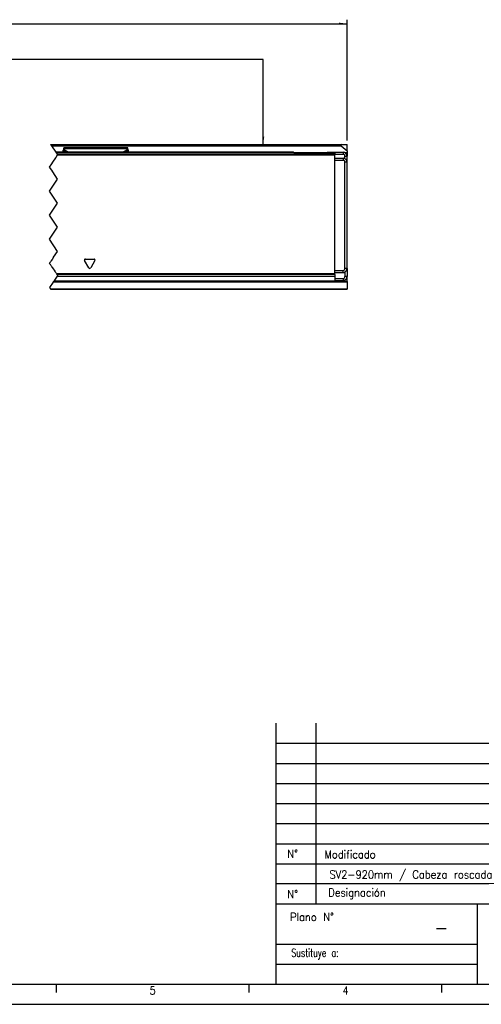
# Model space of a CAD drawing. Header units: millimetres. Extents: x -746 to 1306, y -530 to 1000.
# Tile 14 of 50: x -159 to -45, y -92 to 153. Entities that reach past the tile are written whole.
import ezdxf

# ---------------------------------------------------------------- set-up
doc = ezdxf.new("R2010")
doc.units = ezdxf.units.MM
doc.linetypes.add('DOT_CENTER', pattern=[14, 12, -1, 0, -1])
doc.layers.add('1', color=7, linetype='Continuous')
doc.styles.add('CONVERTER_12', font='txt.shx', dxfattribs={"width": 0.9})
doc.styles.add('CONVERTER_13', font='txt.shx', dxfattribs={"width": 0.72})
doc.dimstyles.new('ME10_DIM_27', dxfattribs={"dimtxt": 2, "dimasz": 2, "dimexe": 1, "dimexo": 1, "dimgap": 1, "dimtad": 1, "dimdsep": 46, "dimtxsty": 'CONVERTER_12', "dimsah": 1, "dimcen": 0.09, "dimclrd": 2, "dimclre": 2, "dimclrt": 2, "dimadec": 0, "dimazin": 0, "dimtol": 1, "dimtp": 0.4, "dimtm": 0.4, "dimtfac": 0.75, "dimtdec": 0, "dimtix": 1, "dimtmove": 0, "dimatfit": 3, "dimfxl": 1, "dimtolj": 1, "dimtzin": 0, "dimarcsym": 0})
doc.dimstyles.get("Standard").update_dxf_attribs({"dimtxt": 0.18, "dimasz": 0.18, "dimexe": 0.18, "dimexo": 0.0625, "dimgap": 0.09, "dimtad": 0, "dimtih": 1, "dimtoh": 1, "dimdec": 4, "dimzin": 0, "dimdsep": 46, "dimtxsty": 'Standard', "dimcen": 0.09, "dimadec": 0, "dimazin": 0, "dimtfac": 1, "dimtdec": 4, "dimtofl": 0, "dimtmove": 0, "dimatfit": 3, "dimfxl": 1, "dimtolj": 1, "dimtzin": 0, "dimarcsym": 0})

# ---------------------------------------------------------------- blocks, each defined once
blk = doc.blocks.new('SOPORTE_SV2-T__19', base_point=(-582.95, 85.75))
at = {"color": 7, "linetype": 'Continuous'}
for p, q in [((-151.69, 121.85), (-79.25, 121.85)), ((-148.56, 120.42), (-148.45, 120.63)), ((-148.55, 119.95), (-148.56, 120.42)), ((-132.45, 121.02), (-148.45, 121.02)), ((-148.45, 120.8), (-148.45, 121.02)), ((-148.45, 120.63), (-148.45, 120.8)), ((-132.45, 120.8), (-132.45, 121.02)), ((-132.45, 120.63), (-132.45, 120.8)), ((-132.34, 120.42), (-132.45, 120.63)), ((-132.35, 119.95), (-132.34, 120.42)), ((-79.38, 121.49), (-77.95, 120.3)), ((-79.25, 121.85), (-77.95, 121.85)), ((-77.95, 120.3), (-77.95, 121.85)), ((-77.95, 120.3), (-77.95, 119.79)), ((-91.12, 119.75), (-90.05, 119.75)), ((-90.05, 119.75), (-84.05, 119.75)), ((-84.05, 119.75), (-84.01, 119.75)), ((-84.01, 119.75), (-82.98, 119.75)), ((-77.95, 119.75), (-78.39, 119.75)), ((-77.95, 119.75), (-77.95, 119.79)), ((-77.95, 119.75), (-77.95, 119.55)), ((-77.95, 119.55), (-77.95, 119.25)), ((-77.95, 119.25), (-77.95, 118.92)), ((-77.95, 118.75), (-77.95, 118.92)), ((-77.95, 92.45), (-77.95, 115.05)), ((-77.95, 90.99), (-77.95, 92.25)), ((-77.95, 90.99), (-77.95, 88.99)), ((-77.95, 87.75), (-77.95, 88.99)), ((-150.96, 87.75), (-92.95, 87.75)), ((-92.95, 87.75), (-80.95, 87.75)), ((-80.95, 87.75), (-79.95, 87.75)), ((-79.95, 87.75), (-79.95, 87.97)), ((-77.95, 87.75), (-79.95, 87.75)), ((-77.95, 87.75), (-77.95, 87.55)), ((-77.95, 87.55), (-77.95, 85.95)), ((-77.95, 85.75), (-77.95, 85.95)), ((-77.95, 85.75), (-151.63, 85.75))]:
    blk.add_line(p, q, dxfattribs=at)
at = {"color": 2, "linetype": 'DOT_CENTER'}
for p, q in [((-151.69, 121.85), (-151.46, 121.49)), ((-151.46, 121.49), (-150.43, 119.95)), ((-151.16, 117.45), (-150.44, 118.54)), ((-150.44, 118.54), (-150.3, 118.74)), ((-150.43, 119.95), (-150.32, 119.79)), ((-151.96, 116.25), (-151.43, 117.05)), ((-151.43, 115.45), (-151.96, 116.25)), ((-151.96, 110.25), (-149.96, 113.25)), ((-149.96, 113.25), (-151.16, 115.05)), ((-149.96, 107.25), (-151.96, 110.25)), ((-151.96, 104.25), (-149.96, 107.25)), ((-149.96, 101.25), (-151.96, 104.25)), ((-151.96, 98.25), (-149.96, 101.25)), ((-149.96, 95.25), (-151.96, 98.25)), ((-151.32, 93.22), (-151.61, 92.78)), ((-150.94, 93.79), (-151.32, 93.22)), ((-150.94, 93.79), (-149.96, 95.25)), ((-151.83, 92.45), (-151.79, 92.51)), ((-151.83, 92.05), (-151.81, 92.02)), ((-151.79, 91.99), (-151.81, 92.02)), ((-151.79, 92.51), (-151.77, 92.54)), ((-151.75, 91.93), (-151.79, 91.99)), ((-151.77, 92.54), (-151.74, 92.58)), ((-151.67, 91.82), (-151.75, 91.93)), ((-151.74, 92.59), (-151.71, 92.62)), ((-151.74, 92.58), (-151.74, 92.59)), ((-151.71, 92.62), (-151.7, 92.65)), ((-151.7, 92.65), (-151.61, 92.78)), ((-151.53, 91.61), (-151.67, 91.82)), ((-151.43, 91.45), (-151.53, 91.61)), ((-151.43, 91.45), (-151.34, 91.31)), ((-151.31, 91.27), (-151.34, 91.31)), ((-151.26, 91.19), (-151.31, 91.27)), ((-151.22, 91.14), (-151.26, 91.19)), ((-151.22, 91.14), (-150.67, 90.32)), ((-150.22, 88.86), (-150.73, 88.09)), ((-150.67, 90.32), (-150.62, 90.23)), ((-150.62, 90.23), (-150.43, 89.96)), ((-150.33, 89.8), (-150.43, 89.96)), ((-150.33, 89.8), (-150.23, 89.65)), ((-150.23, 89.65), (-150.22, 89.64)), ((-150.22, 89.64), (-150.11, 89.48)), ((-150.1, 89.04), (-150.22, 88.86)), ((-150.11, 89.48), (-150.1, 89.46)), ((-150.1, 89.46), (-150.02, 89.34)), ((-150.09, 89.06), (-150.1, 89.04)), ((-150.01, 89.18), (-150.09, 89.06)), ((-150.02, 89.34), (-149.96, 89.25)), ((-150, 89.19), (-150.01, 89.18)), ((-149.96, 89.25), (-150, 89.19)), ((-151.1, 87.55), (-151.96, 86.25)), ((-151.96, 86.25), (-151.76, 85.95)), ((-151.76, 85.95), (-151.63, 85.75)), ((-151.1, 87.55), (-150.96, 87.75)), ((-150.88, 87.87), (-150.96, 87.75)), ((-150.83, 87.95), (-150.88, 87.87)), ((-150.73, 88.09), (-150.83, 87.95))]:
    blk.add_line(p, q, dxfattribs=at)
at = {"color": 3, "linetype": 'Continuous'}
for p, q in [((-151.46, 121.49), (-79.38, 121.49)), ((-148.56, 120.42), (-147.65, 119.95)), ((-132.45, 120.8), (-148.45, 120.8)), ((-148.45, 120.63), (-147.14, 119.95)), ((-132.45, 120.63), (-133.76, 119.95)), ((-132.34, 120.42), (-133.25, 119.95)), ((-92.05, 119.75), (-138.76, 119.75)), ((-91.12, 119.75), (-92.05, 119.75)), ((-82.97, 119.79), (-91.13, 119.79)), ((-82.98, 119.75), (-82.05, 119.75)), ((-82.05, 119.75), (-80.95, 119.75)), ((-77.95, 119.79), (-78.47, 119.79)), ((-77.95, 119.55), (-78.17, 119.55)), ((-78.01, 119.25), (-77.95, 119.25)), ((-151.76, 85.95), (-77.95, 85.95)), ((-77.95, 87.55), (-151.1, 87.55))]:
    blk.add_line(p, q, dxfattribs=at)
at = {"color": 7, "linetype": 'Continuous'}
blk.add_arc((-79.25, 121.65), 0.2, 90, 230, dxfattribs=at)
blk = doc.blocks.new('REGLA_SV2-920-T__20', base_point=(-582.95, 87.75))
at = {"color": 2, "linetype": 'DOT_CENTER'}
for p, q in [((-151.16, 117.45), (-150.44, 118.54)), ((-150.44, 118.54), (-150.3, 118.74)), ((-150.43, 119.95), (-150.32, 119.79)), ((-150.32, 119.79), (-150.3, 119.75)), ((-150.3, 119.75), (-150.1, 119.46)), ((-150.3, 118.74), (-149.96, 119.25)), ((-150.1, 119.46), (-149.96, 119.25)), ((-151.96, 116.25), (-151.43, 117.05)), ((-151.43, 115.45), (-151.96, 116.25)), ((-151.43, 117.05), (-151.16, 117.45)), ((-151.16, 115.05), (-151.43, 115.45)), ((-151.96, 110.25), (-149.96, 113.25)), ((-149.96, 113.25), (-151.16, 115.05)), ((-149.96, 107.25), (-151.96, 110.25)), ((-151.96, 104.25), (-149.96, 107.25)), ((-149.96, 101.25), (-151.96, 104.25)), ((-151.96, 98.25), (-149.96, 101.25)), ((-149.96, 95.25), (-151.96, 98.25)), ((-151.32, 93.22), (-151.61, 92.78)), ((-150.94, 93.79), (-151.32, 93.22)), ((-150.94, 93.79), (-149.96, 95.25)), ((-151.96, 92.25), (-151.88, 92.37)), ((-151.86, 92.09), (-151.96, 92.25)), ((-151.88, 92.37), (-151.85, 92.41)), ((-151.86, 92.09), (-151.83, 92.05)), ((-151.85, 92.41), (-151.83, 92.45)), ((-151.83, 92.45), (-151.79, 92.51)), ((-151.83, 92.05), (-151.81, 92.02)), ((-151.79, 91.99), (-151.81, 92.02)), ((-151.79, 92.51), (-151.77, 92.54)), ((-151.75, 91.93), (-151.79, 91.99)), ((-151.77, 92.54), (-151.74, 92.58)), ((-151.67, 91.82), (-151.75, 91.93)), ((-151.74, 92.59), (-151.71, 92.62)), ((-151.74, 92.58), (-151.74, 92.59)), ((-151.71, 92.62), (-151.7, 92.65)), ((-151.7, 92.65), (-151.61, 92.78)), ((-151.53, 91.61), (-151.67, 91.82)), ((-151.43, 91.45), (-151.53, 91.61)), ((-151.43, 91.45), (-151.34, 91.31)), ((-151.31, 91.27), (-151.34, 91.31)), ((-151.26, 91.19), (-151.31, 91.27)), ((-151.22, 91.14), (-151.26, 91.19)), ((-151.22, 91.14), (-150.67, 90.32)), ((-150.22, 88.86), (-150.73, 88.09)), ((-150.67, 90.32), (-150.62, 90.23)), ((-150.62, 90.23), (-150.43, 89.96)), ((-150.33, 89.8), (-150.43, 89.96)), ((-150.33, 89.8), (-150.23, 89.65)), ((-150.23, 89.65), (-150.22, 89.64)), ((-150.22, 89.64), (-150.11, 89.48)), ((-150.1, 89.04), (-150.22, 88.86)), ((-150.11, 89.48), (-150.1, 89.46)), ((-150.1, 89.46), (-150.02, 89.34)), ((-150.09, 89.06), (-150.1, 89.04)), ((-150.01, 89.18), (-150.09, 89.06)), ((-150.02, 89.34), (-149.96, 89.25)), ((-150, 89.19), (-150.01, 89.18)), ((-149.96, 89.25), (-150, 89.19)), ((-150.88, 87.87), (-150.96, 87.75)), ((-150.83, 87.95), (-150.88, 87.87)), ((-150.73, 88.09), (-150.83, 87.95))]:
    blk.add_line(p, q, dxfattribs=at)
at = {"color": 7, "linetype": 'Continuous'}
for p, q in [((-91.41, 119.95), (-150.43, 119.95)), ((-150.1, 119.46), (-80.95, 119.45)), ((-91.12, 119.75), (-90.05, 119.75)), ((-91.12, 119.75), (-91.12, 119.46)), ((-90.05, 119.75), (-84.05, 119.75)), ((-84.05, 119.75), (-84.01, 119.75)), ((-84.01, 119.75), (-82.98, 119.75)), ((-82.98, 119.75), (-82.98, 119.46)), ((-82.69, 119.95), (-80.95, 119.95)), ((-80.95, 119.95), (-80.95, 119.75)), ((-80.95, 119.75), (-80.95, 119.45)), ((-80.95, 119.45), (-80.95, 119.26)), ((-80.95, 118.45), (-80.95, 119.26)), ((-80.95, 117.95), (-80.95, 118.45)), ((-80.95, 90.45), (-80.95, 117.95)), ((-80.53, 119.95), (-78.93, 119.92)), ((-77.95, 118.75), (-77.95, 118.92)), ((-77.95, 117.42), (-77.95, 118.75)), ((-77.95, 115.05), (-77.95, 117.42)), ((-77.95, 92.45), (-77.95, 115.05)), ((-77.95, 92.25), (-77.95, 92.45)), ((-77.95, 90.99), (-77.95, 92.25)), ((-77.95, 90.99), (-77.95, 88.99)), ((-150.1, 89.04), (-80.95, 89.04)), ((-80.95, 89.96), (-80.95, 90.45)), ((-80.95, 89.65), (-80.95, 89.96)), ((-80.95, 89.48), (-80.95, 89.65)), ((-80.95, 89.48), (-80.95, 89.06)), ((-80.95, 89.06), (-80.95, 89.04)), ((-80.95, 89.04), (-80.95, 88.45)), ((-80.95, 88.45), (-80.95, 87.95)), ((-150.96, 87.75), (-92.95, 87.75)), ((-92.95, 87.75), (-80.95, 87.75)), ((-80.95, 87.95), (-80.95, 87.75))]:
    blk.add_line(p, q, dxfattribs=at)
at = {"color": 3, "linetype": 'Continuous'}
for p, q in [((-138.76, 119.75), (-150.3, 119.75)), ((-149.96, 119.25), (-80.95, 119.26)), ((-92.05, 119.75), (-138.76, 119.75)), ((-91.12, 119.75), (-92.05, 119.75)), ((-90.05, 119.46), (-90.05, 119.75)), ((-84.05, 119.46), (-84.05, 119.75)), ((-82.98, 119.75), (-82.05, 119.75)), ((-82.05, 119.75), (-80.95, 119.75)), ((-78.93, 119.72), (-78.94, 119.42)), ((-78.93, 118.42), (-78.94, 117.92)), ((-78.93, 119.92), (-78.93, 119.72)), ((-78.45, 118.92), (-77.95, 118.92)), ((-77.95, 117.42), (-78.45, 117.42)), ((-143.02, 93.35), (-140.88, 93.35)), ((-142.17, 91.13), (-143.23, 92.98)), ((-140.67, 92.98), (-141.73, 91.13)), ((-77.95, 90.99), (-78.45, 90.99)), ((-80.95, 89.65), (-150.23, 89.65)), ((-80.95, 89.48), (-150.11, 89.48)), ((-150.09, 89.06), (-80.95, 89.06)), ((-78.93, 89.99), (-78.94, 90.49)), ((-78.94, 88.49), (-78.93, 87.99)), ((-77.95, 88.99), (-78.45, 88.99)), ((-150.83, 87.95), (-80.95, 87.95))]:
    blk.add_line(p, q, dxfattribs=at)
at = {"color": 7, "linetype": 'Continuous'}
for centre, radius, start, end in [((-78.95, 118.92), 0.499, 359.9425, 88.4324), ((-78.95, 117.42), 0.5, 359.944, 88.4313), ((-78.95, 118.92), 0.999, 359.9692, 89.0308), ((-78.95, 117.42), 0.999, 59.986, 89.009), ((-78.95, 117.42), 0.999, 359.9788, 60.0162), ((-78.95, 90.99), 0.5, 271.6288, 359.9959), ((-78.95, 90.99), 1, 300.005, 360), ((-78.95, 88.99), 0.499, 271.5681, 0.0572), ((-78.95, 90.99), 1, 271, 300.005), ((-78.95, 88.99), 0.999, 270.9693, 0.0307)]:
    blk.add_arc(centre, radius, start, end, dxfattribs=at)
at = {"color": 3, "linetype": 'Continuous'}
for centre, start, end in [((-143.02, 93.1), 90, 210), ((-140.88, 93.1), 330, 90), ((-141.95, 91.25), 210, 330)]:
    blk.add_arc(centre, 0.25, start, end, dxfattribs=at)
at = {"color": 7, "linetype": 'Continuous'}
for points, knots in [([(-91.12, 119.75), (-91.13, 119.78), (-91.15, 119.85), (-91.23, 119.91), (-91.32, 119.94), (-91.38, 119.95), (-91.41, 119.95)], [0, 0, 0, 0, 0.0950945, 0.2040772, 0.2937684, 0.3846964, 0.3846964, 0.3846964, 0.3846964]), ([(-82.98, 119.75), (-82.97, 119.78), (-82.95, 119.85), (-82.87, 119.91), (-82.78, 119.94), (-82.72, 119.95), (-82.69, 119.95)], [0, 0, 0, 0, 0.0950975, 0.204084, 0.2937718, 0.3846962, 0.3846962, 0.3846962, 0.3846962]), ([(-80.95, 119.45), (-80.78, 119.45), (-80.45, 119.44), (-79.95, 119.43), (-79.44, 119.43), (-79.1, 119.42), (-78.94, 119.42)], [0, 0, 0, 0, 0.500077, 1.000155, 1.508556, 2.014553, 2.014553, 2.014553, 2.014553]), ([(-80.95, 118.45), (-80.78, 118.45), (-80.45, 118.44), (-79.95, 118.43), (-79.44, 118.43), (-79.1, 118.42), (-78.93, 118.42)], [0, 0, 0, 0, 0.500077, 1.000155, 1.508957, 2.01776, 2.01776, 2.01776, 2.01776]), ([(-80.95, 117.95), (-80.78, 117.95), (-80.45, 117.94), (-79.95, 117.93), (-79.44, 117.93), (-79.1, 117.92), (-78.94, 117.92)], [0, 0, 0, 0, 0.500077, 1.000155, 1.508556, 2.014553, 2.014553, 2.014553, 2.014553]), ([(-78.45, 118.28), (-78.45, 118.39), (-78.45, 118.6), (-78.45, 118.81), (-78.45, 118.92)], [0, 0, 0, 0, 0.3170095, 0.6340198, 0.6340198, 0.6340198, 0.6340198]), ([(-78.45, 90.99), (-78.45, 93.19), (-78.45, 97.6), (-78.45, 104.2), (-78.45, 110.81), (-78.45, 115.21), (-78.45, 117.42)], [0, 0, 0, 0, 6.607471, 13.21494, 19.822409, 26.42988, 26.42988, 26.42988, 26.42988]), ([(-80.95, 90.45), (-80.78, 90.46), (-80.45, 90.46), (-79.95, 90.47), (-79.44, 90.48), (-79.1, 90.48), (-78.94, 90.49)], [0, 0, 0, 0, 0.500077, 1.000155, 1.508556, 2.014553, 2.014553, 2.014553, 2.014553]), ([(-80.95, 89.96), (-80.78, 89.96), (-80.45, 89.96), (-79.95, 89.97), (-79.44, 89.98), (-79.1, 89.98), (-78.93, 89.99)], [0, 0, 0, 0, 0.50001, 1.000073, 1.508876, 2.017678, 2.017678, 2.017678, 2.017678]), ([(-80.95, 88.45), (-80.78, 88.46), (-80.45, 88.46), (-79.95, 88.47), (-79.44, 88.48), (-79.1, 88.48), (-78.94, 88.49)], [0, 0, 0, 0, 0.500077, 1.000155, 1.508557, 2.014556, 2.014556, 2.014556, 2.014556]), ([(-78.45, 90.12), (-78.45, 90.1), (-78.45, 90.05), (-78.45, 89.84), (-78.45, 89.49), (-78.45, 89.15), (-78.45, 88.99)], [0, 0, 0, 0, 0.067009, 0.134019, 0.634019, 1.13402, 1.13402, 1.13402, 1.13402]), ([(-80.95, 87.95), (-80.78, 87.96), (-80.45, 87.96), (-79.95, 87.97), (-79.44, 87.98), (-79.1, 87.98), (-78.93, 87.99)], [0, 0, 0, 0, 0.500077, 1.000155, 1.508957, 2.01776, 2.01776, 2.01776, 2.01776])]:
    blk.add_open_spline(points, degree=3, knots=knots, dxfattribs=at)
blk.add_open_spline([(-80.95, 119.95), (-80.88, 119.95), (-80.74, 119.95), (-80.6, 119.95), (-80.53, 119.95)], degree=3, dxfattribs=at)
blk = doc.blocks.new('REGLA_SV2-920-T__21', base_point=(-582.95, 65.65))
for name, p in [('SOPORTE_SV2-T__19', (-582.95, 85.75)), ('REGLA_SV2-920-T__20', (-582.95, 87.75))]:
    blk.add_blockref(name, p)
blk = doc.blocks.new('*D91')
at = {"layer": '1', "color": 2, "linetype": 'Continuous'}
for p, q in [((-582.95, 122.85), (-582.95, 152.94)), ((-77.95, 122.85), (-77.95, 152.94)), ((-582.95, 151.94), (-77.95, 151.94))]:
    blk.add_line(p, q, dxfattribs=at)
at = {"layer": '1', "color": 2}
for points in [[(-580.95, 152.2), (-580.95, 151.67), (-582.95, 151.94)], [(-79.95, 151.67), (-79.95, 152.2), (-77.95, 151.94)]]:
    blk.add_solid(points, dxfattribs=at)
at = {"layer": '1', "color": 2, "insert": (-338.56, 152.94), "char_height": 2, "attachment_point": 7, "rotation": 0.0001, "line_spacing_factor": 0.60024, "style": 'CONVERTER_12'}
blk.add_mtext('\\C2;(CM+105)\\C2;\\H1.5;{\\Fgdt;`}0,4', dxfattribs=at)
blk = doc.blocks.new('_A1', base_point=(89.41, -87.22))
at = {"layer": '1', "color": 7, "linetype": 'Continuous'}
for p, q in [((-95.59, -87.22), (-95.59, -22.22)), ((-85.59, -67.22), (-85.59, -22.22)), ((-95.59, -57.22), (89.41, -57.22)), ((-95.59, -67.22), (89.41, -67.22)), ((-45.59, -67.22), (-45.59, -77.22)), ((-95.59, -77.22), (-45.59, -77.22)), ((-45.59, -77.22), (-45.59, -82.22)), ((-45.59, -82.22), (-45.59, -87.22)), ((-725.59, -87.22), (89.41, -87.22))]:
    blk.add_line(p, q, dxfattribs=at)
at = {"layer": '1', "color": 2, "linetype": 'Continuous'}
for p, q in [((-95.59, -27.22), (89.41, -27.22)), ((-95.59, -32.22), (37.41, -32.22)), ((-95.59, -37.22), (37.41, -37.22)), ((-95.59, -42.22), (37.41, -42.22)), ((-95.59, -47.22), (37.41, -47.22)), ((-95.59, -52.22), (37.41, -52.22)), ((89.41, -62.22), (-95.59, -62.22)), ((-95.59, -82.22), (-45.59, -82.22)), ((-150.29, -87.26), (-150.29, -89.26)), ((-102.35, -87.26), (-102.35, -89.26)), ((-54.41, -87.26), (-54.41, -89.26)), ((-745.59, -92.22), (94.41, -92.22))]:
    blk.add_line(p, q, dxfattribs=at)
at = {"layer": '1', "color": 2}
for s, insert, char_height, attachment_point, line_spacing_factor, style in [('N%%d', (-91.47, -54.72), 2, 5, 1.320528, 'CONVERTER_12'), ('Modificado', (-83.56, -54.88), 2, 4, 1.320528, 'CONVERTER_12'), ('N%%d', (-91.47, -64.79), 2, 5, 1.320528, 'CONVERTER_12'), ('Designación', (-82.59, -64.72), 2, 4, 1.320528, 'CONVERTER_12'), ('Plano N%%d', (-81.25, -70.47), 2, 6, 1.320528, 'CONVERTER_12'), ('-', (-54.45, -73.09), 3.5, 5, 1.320528, 'CONVERTER_12'), ('Sustituye a:', (-80.03, -79.72), 2, 6, 1.320528, 'CONVERTER_13'), ('5', (-127.1, -88.76), 2, 4, 1.20048, 'CONVERTER_12'), ('4', (-79.09, -88.76), 2, 4, 1.20048, 'CONVERTER_12')]:
    blk.add_mtext(s, dxfattribs=dict(at, insert=insert, char_height=char_height, attachment_point=attachment_point, line_spacing_factor=line_spacing_factor, style=style))
blk = doc.blocks.new('Front2', base_point=(-495.45, 93.75))
at = {"layer": '1', "color": 2}
blk.add_solid([(-99.064, 123.848), (-98.538, 123.848), (-98.801, 121.848)], dxfattribs=at)
blk.add_blockref('REGLA_SV2-920-T__21', (-582.95, 65.652))
at = {"layer": '1'}
dim = blk.add_aligned_dim(p1=(-77.95, 121.848), p2=(-582.95, 121.848), distance=-30.089, text='(CM+105)', dimstyle='ME10_DIM_27', dxfattribs=at)
dim.commit()
dim.dimension.update_dxf_attribs({"geometry": '*D91', "text_midpoint": (-330.45, 153.936), "text_rotation": 0.00014})
at = {"layer": '1', "color": 2, "linetype": 'Continuous', "has_arrowhead": 0}
blk.add_leader([(-98.801, 121.848), (-98.801, 143.036), (-323.698, 143.036)], dimstyle='Standard', dxfattribs=at)

msp = doc.modelspace()

# ---------------------------------------------------------------- block references
for name, p in [('_A1', (89.41, -87.22)), ('Front2', (-495.45, 93.75))]:
    msp.add_blockref(name, p)

# ---------------------------------------------------------------- texts
at = {"layer": '1', "color": 2, "style": 'CONVERTER_12', "width": 0.9}
msp.add_text('SV2-920mm / Cabeza roscada', height=2, dxfattribs=at).set_placement((-82.32, -60.9))

doc.saveas('drawing.dxf')
